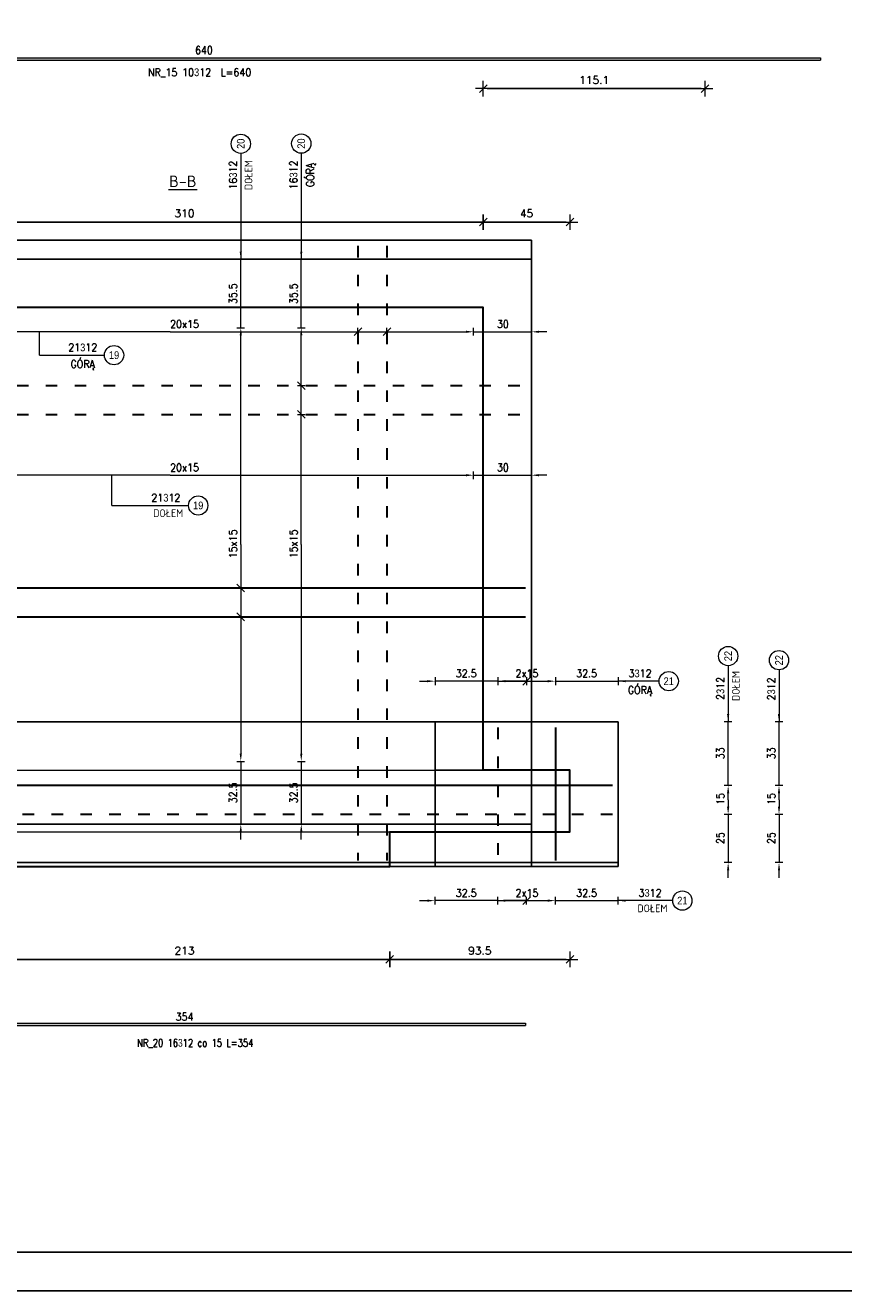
# Model space of a CAD drawing. Extents: x 72518 to 104580, y -134755 to -121361.
# Tile 14 of 47: x 83594 to 87841, y -134755 to -128189. Entities that reach past the tile are written whole.
import ezdxf

# ---------------------------------------------------------------- set-up
doc = ezdxf.new("R2010")
doc.units = 0
doc.header["$LTSCALE"] = 5
doc.header["$MEASUREMENT"] = 0
doc.linetypes.add('ACAD_ISO03W100', pattern=[30, 12, -18])
doc.layers.add('_FORMATKA', color=8, linetype='Continuous', lineweight=15, plot=False)
for name, color, linetype, lineweight in [('_RAMKA', 7, 'Continuous', 35), ('AutoCAD_Structural_Detailing_deskowanie', 2, 'Continuous', 30), ('AutoCAD_Structural_Detailing_opis rozkładu', 7, 'Continuous', 13), ('AutoCAD_Structural_Detailing_pręt wyrzucony', 7, 'Continuous', 13), ('AutoCAD_Structural_Detailing_rozkład powierzchniowy - pręty - dół', 7, 'Continuous', 30), ('AutoCAD_Structural_Detailing_rozkład powierzchniowy - pręty - góra', 7, 'Continuous', 30), ('AutoCAD_Structural_Detailing_symbole graficzne', 7, 'Continuous', 13), ('PS_DIM', 4, 'Continuous', 13), ('PS_SOLID', 7, 'Continuous', 20)]:
    doc.layers.add(name, color=color, linetype=linetype, lineweight=lineweight)
doc.layers.add('AutoCAD_Structural_Detailing_kontur płyty', color=163, linetype='Continuous', plot=False)
doc.styles.add('marta', font='simplex.shx', dxfattribs={"width": 0.8})
doc.styles.add('marta_B', font='isocpeur.ttf')
doc.styles.add('r-gil', font='GIL_____.TTF', dxfattribs={"width": 0.9})
doc.styles.add('r-simplex', font='simplex.shx', dxfattribs={"width": 0.9})
doc.styles.add('styl2M', font='simplex.shx')
doc.dimstyles.new('RBCT DIM 20_M', dxfattribs={"dimtxt": 40, "dimasz": 20, "dimexe": 20, "dimexo": 150, "dimgap": 25, "dimtad": 1, "dimdec": 1, "dimlfac": 0.1, "dimzin": 9, "dimdsep": 46, "dimtxsty": 'styl2M', "dimblk": 'dimznak', "dimcen": 40, "dimse1": 1, "dimse2": 1, "dimclrd": 8, "dimclre": 8, "dimclrt": 4, "dimadec": 0, "dimazin": 0, "dimtfac": 1, "dimtdec": 1, "dimtix": 1, "dimtmove": 2, "dimatfit": 3, "dimldrblk": 'dimznak', "dimfxl": 5, "dimfxlon": 1, "dimarcsym": 0})

# ---------------------------------------------------------------- blocks, each defined once
blk = doc.blocks.new('dimznak')
at = {"color": 0}
for points in [[(-2, 0), (2, 0)], [(0, 2), (0, -2)]]:
    blk.add_lwpolyline(points, dxfattribs=at)
at = {"color": 3}
blk.add_lwpolyline([(1, 1), (-1, -1)], dxfattribs=at)
blk = doc.blocks.new('*D41')
at = {"layer": 'Defpoints', "color": 0, "transparency": 16777216}
for p in [(86420.4, -132373.5), (85485.4, -132553.5), (85485.4, -133035.8)]:
    blk.add_point(p, dxfattribs=at)
at = {"layer": 'PS_DIM', "color": 8, "lineweight": -2, "transparency": 16777216}
blk.add_line((86400.4, -133035.8), (85505.4, -133035.8), dxfattribs=at)
at = {"layer": 'PS_DIM', "color": 8, "lineweight": -2, "transparency": 16777216, "xscale": 20, "yscale": 20, "zscale": 20, "rotation": 180}
blk.add_blockref('dimznak', (85485.4, -133035.8), dxfattribs=at)
at = {"layer": 'PS_DIM', "color": 8, "lineweight": -2, "transparency": 16777216, "xscale": 20, "yscale": 20, "zscale": 20}
blk.add_blockref('dimznak', (86420.4, -133035.8), dxfattribs=at)
at = {"layer": 'PS_DIM', "color": 4, "transparency": 16777216, "insert": (85952.9, -132990.8), "char_height": 40, "attachment_point": 5, "style": 'styl2M', "bg_fill": 3, "box_fill_scale": 1.25, "bg_fill_color": 256, "bg_fill_true_color": 13158600, "bg_fill_transparency": 0}
blk.add_mtext('93.5', dxfattribs=at)
blk = doc.blocks.new('*D42')
at = {"layer": 'Defpoints', "color": 0, "transparency": 16777216}
for p in [(83355.4, -132553.5), (85485.4, -132553.5), (83355.4, -133035.8)]:
    blk.add_point(p, dxfattribs=at)
at = {"layer": 'PS_DIM', "color": 8, "lineweight": -2, "transparency": 16777216}
blk.add_line((85465.4, -133035.8), (83375.4, -133035.8), dxfattribs=at)
at = {"layer": 'PS_DIM', "color": 8, "lineweight": -2, "transparency": 16777216, "xscale": 20, "yscale": 20, "zscale": 20, "rotation": 180}
blk.add_blockref('dimznak', (83355.4, -133035.8), dxfattribs=at)
at = {"layer": 'PS_DIM', "color": 8, "lineweight": -2, "transparency": 16777216, "xscale": 20, "yscale": 20, "zscale": 20}
blk.add_blockref('dimznak', (85485.4, -133035.8), dxfattribs=at)
at = {"layer": 'PS_DIM', "color": 4, "transparency": 16777216, "insert": (84420.4, -132990.8), "char_height": 40, "attachment_point": 5, "style": 'styl2M', "bg_fill": 3, "box_fill_scale": 1.25, "bg_fill_color": 256, "bg_fill_true_color": 13158600, "bg_fill_transparency": 0}
blk.add_mtext('213', dxfattribs=at)
blk = doc.blocks.new('*D45')
at = {"layer": 'Defpoints', "color": 0, "transparency": 16777216}
for p in [(85970.4, -129210.3), (85970.4, -129653.5), (82870.4, -132053.5)]:
    blk.add_point(p, dxfattribs=at)
at = {"layer": 'PS_DIM', "color": 8, "lineweight": -2, "transparency": 16777216}
blk.add_line((82890.4, -129210.3), (85950.4, -129210.3), dxfattribs=at)
at = {"layer": 'PS_DIM', "color": 8, "lineweight": -2, "transparency": 16777216, "xscale": 20, "yscale": 20, "zscale": 20, "rotation": 180}
blk.add_blockref('dimznak', (82870.4, -129210.3), dxfattribs=at)
at = {"layer": 'PS_DIM', "color": 8, "lineweight": -2, "transparency": 16777216, "xscale": 20, "yscale": 20, "zscale": 20}
blk.add_blockref('dimznak', (85970.4, -129210.3), dxfattribs=at)
at = {"layer": 'PS_DIM', "color": 4, "transparency": 16777216, "insert": (84420.4, -129165.3), "char_height": 40, "attachment_point": 5, "style": 'styl2M', "bg_fill": 3, "box_fill_scale": 1.25, "bg_fill_color": 256, "bg_fill_true_color": 13158600, "bg_fill_transparency": 0}
blk.add_mtext('310', dxfattribs=at)
blk = doc.blocks.new('*D46')
at = {"layer": 'Defpoints', "color": 0, "transparency": 16777216}
for p in [(86420.4, -129210.3), (85970.4, -129653.5), (86420.4, -132053.5)]:
    blk.add_point(p, dxfattribs=at)
at = {"layer": 'PS_DIM', "color": 8, "lineweight": -2, "transparency": 16777216}
blk.add_line((85990.4, -129210.3), (86400.4, -129210.3), dxfattribs=at)
at = {"layer": 'PS_DIM', "color": 8, "lineweight": -2, "transparency": 16777216, "xscale": 20, "yscale": 20, "zscale": 20, "rotation": 180}
blk.add_blockref('dimznak', (85970.4, -129210.3), dxfattribs=at)
at = {"layer": 'PS_DIM', "color": 8, "lineweight": -2, "transparency": 16777216, "xscale": 20, "yscale": 20, "zscale": 20}
blk.add_blockref('dimznak', (86420.4, -129210.3), dxfattribs=at)
at = {"layer": 'PS_DIM', "color": 4, "transparency": 16777216, "insert": (86195.4, -129165.3), "char_height": 40, "attachment_point": 5, "style": 'styl2M', "bg_fill": 3, "box_fill_scale": 1.25, "bg_fill_color": 256, "bg_fill_true_color": 13158600, "bg_fill_transparency": 0}
blk.add_mtext('45', dxfattribs=at)
blk = doc.blocks.new('*U17')
at = {"layer": '_FORMATKA', "lineweight": -3}
blk.add_lwpolyline([(-1500, 0), (0, 0), (0, 594), (-1500, 594)], close=True, dxfattribs=at)
at = {"layer": '_RAMKA', "lineweight": -3, "const_width": 0.5}
blk.add_lwpolyline([(-1470, 10), (-10, 10), (-10, 584), (-1470, 584)], close=True, dxfattribs=at)
blk = doc.blocks.new('*D69')
at = {"layer": 'Defpoints', "color": 0, "transparency": 16777216}
for p in [(85970.4, -129210.3), (85970.4, -132053.5), (86420.4, -132053.5)]:
    blk.add_point(p, dxfattribs=at)
at = {"layer": 'PS_DIM', "color": 8, "lineweight": -2, "transparency": 16777216}
blk.add_line((86400.4, -129210.3), (85990.4, -129210.3), dxfattribs=at)
at = {"layer": 'PS_DIM', "color": 8, "lineweight": -2, "transparency": 16777216, "xscale": 20, "yscale": 20, "zscale": 20, "rotation": 180}
blk.add_blockref('dimznak', (85970.4, -129210.3), dxfattribs=at)
at = {"layer": 'PS_DIM', "color": 8, "lineweight": -2, "transparency": 16777216, "xscale": 20, "yscale": 20, "zscale": 20}
blk.add_blockref('dimznak', (86420.4, -129210.3), dxfattribs=at)
at = {"layer": 'PS_DIM', "color": 4, "transparency": 16777216, "insert": (86195.4, -129165.3), "char_height": 40, "attachment_point": 5, "style": 'styl2M', "bg_fill": 3, "box_fill_scale": 1.25, "bg_fill_color": 256, "bg_fill_true_color": 13158600, "bg_fill_transparency": 0}
blk.add_mtext('45', dxfattribs=at)
blk = doc.blocks.new('*D70')
at = {"layer": 'Defpoints', "color": 0, "transparency": 16777216}
for p in [(82870.4, -129210.3), (82870.4, -129653.5), (85970.4, -132053.5)]:
    blk.add_point(p, dxfattribs=at)
at = {"layer": 'PS_DIM', "color": 8, "lineweight": -2, "transparency": 16777216}
blk.add_line((85950.4, -129210.3), (82890.4, -129210.3), dxfattribs=at)
at = {"layer": 'PS_DIM', "color": 8, "lineweight": -2, "transparency": 16777216, "xscale": 20, "yscale": 20, "zscale": 20, "rotation": 180}
blk.add_blockref('dimznak', (82870.4, -129210.3), dxfattribs=at)
at = {"layer": 'PS_DIM', "color": 8, "lineweight": -2, "transparency": 16777216, "xscale": 20, "yscale": 20, "zscale": 20}
blk.add_blockref('dimznak', (85970.4, -129210.3), dxfattribs=at)
at = {"layer": 'PS_DIM', "color": 4, "transparency": 16777216, "insert": (84420.4, -129165.3), "char_height": 40, "attachment_point": 5, "style": 'styl2M', "bg_fill": 3, "box_fill_scale": 1.25, "bg_fill_color": 256, "bg_fill_true_color": 13158600, "bg_fill_transparency": 0}
blk.add_mtext('310', dxfattribs=at)
blk = doc.blocks.new('*D119')
at = {"layer": 'Defpoints', "color": 0, "transparency": 16777216}
for p in [(85970.4, -127832.7), (87120.9, -127832.7), (87120.9, -128518.1)]:
    blk.add_point(p, dxfattribs=at)
at = {"layer": 'PS_DIM', "color": 8, "lineweight": -2, "transparency": 16777216}
blk.add_line((85990.4, -128518.1), (87100.9, -128518.1), dxfattribs=at)
at = {"layer": 'PS_DIM', "color": 8, "lineweight": -2, "transparency": 16777216, "xscale": 20, "yscale": 20, "zscale": 20, "rotation": 180}
blk.add_blockref('dimznak', (85970.4, -128518.1), dxfattribs=at)
at = {"layer": 'PS_DIM', "color": 8, "lineweight": -2, "transparency": 16777216, "xscale": 20, "yscale": 20, "zscale": 20}
blk.add_blockref('dimznak', (87120.9, -128518.1), dxfattribs=at)
at = {"layer": 'PS_DIM', "color": 4, "transparency": 16777216, "insert": (86545.6, -128473.1), "char_height": 40, "attachment_point": 5, "style": 'styl2M', "bg_fill": 3, "box_fill_scale": 1.25, "bg_fill_color": 256, "bg_fill_true_color": 13158600, "bg_fill_transparency": 0}
blk.add_mtext('115.1', dxfattribs=at)

msp = doc.modelspace()

# ---------------------------------------------------------------- hatches: boundary and pattern name
at = {"layer": 'AutoCAD_Structural_Detailing_opis rozkładu'}
for points in [[(86670.13, -131592.44), (86710.13, -131598.15), (86710.13, -131586.74)], [(87240.98, -131803.53), (87246.68, -131763.53), (87235.27, -131763.53)], [(87504.95, -131803.53), (87510.65, -131763.53), (87499.25, -131763.53)], [(87240.98, -132133.53), (87235.27, -132173.53), (87246.68, -132173.53)], [(87504.95, -132133.53), (87499.25, -132173.53), (87510.65, -132173.53)], [(87240.98, -132283.53), (87246.68, -132243.53), (87235.27, -132243.53)], [(87504.95, -132283.53), (87510.65, -132243.53), (87499.25, -132243.53)], [(84712.33, -132333.53), (84706.62, -132373.53), (84718.03, -132373.53)], [(85026.14, -132333.53), (85020.44, -132373.53), (85031.85, -132373.53)], [(87240.98, -132533.53), (87235.27, -132573.53), (87246.68, -132573.53)], [(87504.95, -132533.53), (87499.25, -132573.53), (87510.65, -132573.53)], [(86670.13, -132731.07), (86710.13, -132736.77), (86710.13, -132725.37)]]:
    msp.add_hatch(color=8, dxfattribs=at).paths.add_polyline_path(points, flags=0)
at = {"layer": 'AutoCAD_Structural_Detailing_pręt wyrzucony'}
msp.add_hatch(color=6, dxfattribs=at).paths.add_polyline_path([(82650.38, -133379.42), (82650.38, -133367.42), (86190.38, -133367.42), (86190.38, -133379.42)], flags=0)

# ---------------------------------------------------------------- linework, layer by layer
at = {"layer": 'AutoCAD_Structural_Detailing_deskowanie', "lineweight": 20}
for p, q in [((86669.88, -131803.53), (86669.88, -132373.53)), ((86670.13, -132373.53), (86670.13, -131803.53))]:
    msp.add_line(p, q, dxfattribs=at)
at = {"layer": 'AutoCAD_Structural_Detailing_deskowanie', "color": 1}
msp.add_lwpolyline([(85485.38, -132553.53), (85485.38, -132373.53), (86420.38, -132373.53), (86420.38, -132053.53), (85970.38, -132053.53), (85970.38, -129653.53), (82870.38, -129653.53), (82870.38, -132053.53), (82420.38, -132053.53), (82420.38, -132373.53), (83355.38, -132373.53), (83355.38, -132553.53), (85485.38, -132553.53), (85485.38, -132373.53)], dxfattribs=at)
at = {"layer": 'AutoCAD_Structural_Detailing_kontur płyty', "color": 0}
for p, q in [((86670.13, -132553.53), (86670.13, -131803.53)), ((86670.13, -132553.53), (86670.13, -131803.53)), ((86670.13, -131803.53), (86670.13, -132533.53)), ((86670.13, -131803.53), (86670.13, -132533.53)), ((86670.13, -131803.53), (86670.13, -132553.53)), ((86670.13, -131803.53), (86670.13, -132553.53)), ((86670.13, -131803.53), (86670.13, -132533.53)), ((82620.38, -132333.53), (86220.38, -132333.53)), ((82620.38, -132333.53), (86220.38, -132333.53))]:
    msp.add_line(p, q, dxfattribs=at)
at = {"layer": 'AutoCAD_Structural_Detailing_opis rozkładu', "color": 8}
for p, q in [((87240.98, -131512.12), (87240.98, -131803.53)), ((87504.95, -131533.62), (87504.95, -131803.53)), ((86670.13, -131572.44), (86670.13, -131612.44)), ((86882.72, -131592.44), (86670.13, -131592.44)), ((86750.13, -131592.44), (86710.13, -131592.44)), ((87240.98, -131723.53), (87240.98, -131763.53)), ((87504.95, -131723.53), (87504.95, -131763.53)), ((87260.98, -131803.53), (87220.98, -131803.53)), ((87240.98, -132133.53), (87240.98, -131803.53)), ((87524.95, -131803.53), (87484.95, -131803.53)), ((87504.95, -132133.53), (87504.95, -131803.53)), ((87260.98, -132133.53), (87220.98, -132133.53)), ((87524.95, -132133.53), (87484.95, -132133.53)), ((87240.98, -132208.53), (87240.98, -132173.53)), ((87240.98, -132208.53), (87240.98, -132243.53)), ((87504.95, -132208.53), (87504.95, -132173.53)), ((87504.95, -132208.53), (87504.95, -132243.53)), ((87260.98, -132283.53), (87220.98, -132283.53)), ((87240.98, -132283.53), (87240.98, -132533.53)), ((87524.95, -132283.53), (87484.95, -132283.53)), ((87504.95, -132283.53), (87504.95, -132533.53)), ((84692.33, -132333.53), (84732.33, -132333.53)), ((85006.14, -132333.53), (85046.14, -132333.53)), ((84712.33, -132413.53), (84712.33, -132373.53)), ((85026.14, -132413.53), (85026.14, -132373.53)), ((87260.98, -132533.53), (87220.98, -132533.53)), ((87524.95, -132533.53), (87484.95, -132533.53)), ((87240.98, -132613.53), (87240.98, -132573.53)), ((87504.95, -132613.53), (87504.95, -132573.53)), ((86670.13, -132751.07), (86670.13, -132711.07)), ((86953.44, -132731.07), (86670.13, -132731.07)), ((86750.13, -132731.07), (86710.13, -132731.07))]:
    msp.add_line(p, q, dxfattribs=at)
at = {"layer": 'AutoCAD_Structural_Detailing_opis rozkładu', "color": 8, "lineweight": 18}
for centre in [(84712.33, -128804.16), (85026.14, -128803.14), (87240.98, -131462.12), (87504.95, -131483.62), (86932.72, -131592.44), (87003.44, -132731.07)]:
    msp.add_circle(centre, 50, dxfattribs=at)
at = {"layer": 'AutoCAD_Structural_Detailing_pręt wyrzucony', "color": 6}
for p, q in [((87720.88, -128358.53), (87720.88, -128370.53)), ((82650.38, -133367.42), (86190.38, -133367.42)), ((82650.38, -133379.42), (86190.38, -133379.42)), ((86190.38, -133367.42), (86190.38, -133379.42))]:
    msp.add_line(p, q, dxfattribs=at)
at = {"layer": 'AutoCAD_Structural_Detailing_rozkład powierzchniowy - pręty - dół', "color": 31}
msp.add_line((86640.13, -132133.53), (82200.63, -132133.53), dxfattribs=at)
at = {"layer": 'AutoCAD_Structural_Detailing_rozkład powierzchniowy - pręty - góra', "color": 31, "linetype": 'ACAD_ISO03W100'}
msp.add_line((86640.13, -132283.53), (82200.63, -132283.53), dxfattribs=at)
at = {"layer": 'AutoCAD_Structural_Detailing_symbole graficzne', "color": 0, "lineweight": 0}
msp.add_line((84336.57, -129041.16), (84486.57, -129041.16), dxfattribs=at)

# ---------------------------------------------------------------- texts
at = {"layer": 'AutoCAD_Structural_Detailing_opis rozkładu', "color": 3, "char_height": 40, "rotation": 90}
for s, insert, attachment_point, style in [('20', (84712.33, -128804.16), 5, 'r-gil'), ('20', (85026.14, -128803.14), 5, 'r-gil'), ('DOŁEM', (84752.33, -128966.73), 5, 'r-simplex'), ('16\\Fdiam;3\\Fsimplex.shx;12 ', (84672.33, -128966.73), 5, 'r-simplex'), ('16\\Fdiam;3\\Fsimplex.shx;12 ', (84986.14, -128965.71), 5, 'r-simplex'), ('GÓRĄ', (85077.1, -128965.71), 5, 'r-simplex'), ('22', (87240.98, -131462.12), 5, 'r-gil'), ('22', (87504.95, -131483.62), 5, 'r-gil'), (' DOŁEM', (87280.98, -131629.84), 5, 'r-simplex'), ('2\\Fdiam;3\\Fsimplex.shx;12 ', (87200.98, -131629.84), 5, 'r-simplex'), ('2\\Fdiam;3\\Fsimplex.shx;12 ', (87464.95, -131632.48), 5, 'r-simplex'), ('33', (87220.98, -131997.67), 7, 'r-simplex'), ('33', (87484.95, -131997.67), 7, 'r-simplex'), ('32.5', (84692.33, -132225.88), 7, 'r-simplex'), ('32.5', (85006.14, -132225.88), 7, 'r-simplex'), ('15', (87220.98, -132234.24), 7, 'r-simplex'), ('15', (87484.95, -132234.24), 7, 'r-simplex'), ('25', (87220.98, -132437.67), 7, 'r-simplex'), ('25', (87484.95, -132437.67), 7, 'r-simplex')]:
    msp.add_mtext(s, dxfattribs=dict(at, insert=insert, attachment_point=attachment_point, style=style))
at = {"layer": 'AutoCAD_Structural_Detailing_opis rozkładu', "color": 3, "char_height": 40, "attachment_point": 5}
for s, insert, style in [('3\\Fdiam;3\\Fsimplex.shx;12 ', (86783.86, -131552.44), 'r-simplex'), ('21', (86932.72, -131592.44), 'r-gil'), ('GÓRĄ', (86783.86, -131643.4), 'r-simplex'), ('3\\Fdiam;3\\Fsimplex.shx;12 ', (86835.73, -132691.07), 'r-simplex'), (' DOŁEM', (86835.73, -132771.07), 'r-simplex'), ('21', (87003.44, -132731.07), 'r-gil')]:
    msp.add_mtext(s, dxfattribs=dict(at, insert=insert, style=style))
at = {"layer": 'AutoCAD_Structural_Detailing_pręt wyrzucony', "color": 3, "char_height": 40, "attachment_point": 5}
for s, insert, style in [('640', (84520.88, -128318.53), 'r-simplex'), ('NR_15 10\\Fdiam;3\\Fsimplex.shx;12  L=640', (84498.73, -128435.11), 'r-simplex'), ('NR_20 16\\Fdiam;3\\Fsimplex.shx;12 co 15 L=354 ', (84476.34, -133470.91), 'marta')]:
    msp.add_mtext(s, dxfattribs=dict(at, insert=insert, style=style))
at = {"layer": 'AutoCAD_Structural_Detailing_pręt wyrzucony', "color": 4, "insert": (84420.38, -133333.42), "char_height": 40, "attachment_point": 5, "style": 'r-simplex'}
msp.add_mtext('354', dxfattribs=at)
at = {"layer": 'AutoCAD_Structural_Detailing_symbole graficzne', "color": 2, "insert": (84411.57, -128999.16), "char_height": 60, "attachment_point": 5, "style": 'marta_B'}
msp.add_mtext('B-B', dxfattribs=at)

# ---------------------------------------------------------------- next in the draw order: dimensions: what is measured, and where the dimension line sits
at = {"layer": 'PS_DIM'}
for base, p1, p2, picture, middle in [((85970.38, -129210.35), (82870.38, -132053.53), (85970.38, -129653.53), '*D45', (84420.38, -129165.35)), ((85485.38, -133035.77), (86420.38, -132373.53), (85485.38, -132553.53), '*D41', (85952.88, -132990.77))]:
    dim = msp.add_linear_dim(base=base, p1=p1, p2=p2, dimstyle='RBCT DIM 20_M', override={"dimtfill": 1}, dxfattribs=at)
    dim.commit()
    dim.dimension.update_dxf_attribs({"geometry": picture, "text_midpoint": middle})

# ---------------------------------------------------------------- next in the draw order: hatches: boundary and pattern name
at = {"layer": 'AutoCAD_Structural_Detailing_opis rozkładu'}
for points in [[(85720.38, -132731.07), (85680.38, -132725.37), (85680.38, -132736.77)], [(86045.25, -132731.07), (86085.25, -132736.77), (86085.25, -132725.37)], [(86345.25, -132731.07), (86305.25, -132725.37), (86305.25, -132736.77)]]:
    msp.add_hatch(color=8, dxfattribs=at).paths.add_polyline_path(points, flags=0)

# ---------------------------------------------------------------- next in the draw order: linework, layer by layer
at = {"layer": 'AutoCAD_Structural_Detailing_kontur płyty', "color": 0}
for p, q in [((85720.38, -132553.53), (86670.13, -132553.53)), ((85720.38, -132553.53), (86670.13, -132553.53)), ((86670.13, -132553.53), (85720.38, -132553.53)), ((86670.13, -132553.53), (85720.38, -132553.53))]:
    msp.add_line(p, q, dxfattribs=at)
at = {"layer": 'AutoCAD_Structural_Detailing_opis rozkładu', "color": 8}
for p, q in [((85640.38, -132731.07), (85680.38, -132731.07)), ((85720.38, -132751.07), (85720.38, -132711.07)), ((86045.25, -132731.07), (85720.38, -132731.07)), ((86045.25, -132751.07), (86045.25, -132711.07)), ((86045.25, -132731.07), (86195.25, -132731.07)), ((86195.25, -132731.07), (86085.25, -132731.07)), ((86195.25, -132751.07), (86195.25, -132711.07)), ((86195.25, -132731.07), (86305.25, -132731.07)), ((86345.25, -132751.07), (86345.25, -132711.07)), ((86345.25, -132731.07), (86670.13, -132731.07))]:
    msp.add_line(p, q, dxfattribs=at)
at = {"layer": 'AutoCAD_Structural_Detailing_opis rozkładu', "color": 8, "lineweight": -2}
msp.add_line((86175.25, -132751.07), (86215.25, -132711.07), dxfattribs=at)
at = {"layer": 'PS_SOLID', "color": 8, "linetype": 'Continuous', "ltscale": 100}
msp.add_line((83355.38, -132373.53), (85485.38, -132373.53), dxfattribs=at)

# ---------------------------------------------------------------- next in the draw order: texts
at = {"layer": 'AutoCAD_Structural_Detailing_opis rozkładu', "color": 3, "char_height": 40, "attachment_point": 7, "style": 'r-simplex'}
for s, insert in [('32.5', (85827.96, -132711.07)), ('2x15', (86137.82, -132711.07)), ('32.5', (86452.83, -132711.07))]:
    msp.add_mtext(s, dxfattribs=dict(at, insert=insert))

# ---------------------------------------------------------------- next in the draw order: dimensions: what is measured, and where the dimension line sits
at = {"layer": 'PS_DIM'}
for base, p1, p2, picture, middle in [((86420.38, -129210.35), (85970.38, -129653.53), (86420.38, -132053.53), '*D46', (86195.38, -129165.35)), ((83355.38, -133035.77), (85485.38, -132553.53), (83355.38, -132553.53), '*D42', (84420.38, -132990.77))]:
    dim = msp.add_linear_dim(base=base, p1=p1, p2=p2, dimstyle='RBCT DIM 20_M', override={"dimtfill": 1}, dxfattribs=at)
    dim.commit()
    dim.dimension.update_dxf_attribs({"geometry": picture, "text_midpoint": middle})

# ---------------------------------------------------------------- next in the draw order: linework, layer by layer
at = {"layer": 'AutoCAD_Structural_Detailing_deskowanie', "lineweight": 20}
for p, q in [((82620.38, -129303.53), (86220.38, -129303.53)), ((86220.38, -129303.53), (86220.38, -131803.53)), ((86220.38, -131803.53), (86669.88, -131803.53))]:
    msp.add_line(p, q, dxfattribs=at)
at = {"layer": 'AutoCAD_Structural_Detailing_kontur płyty', "color": 0}
for p, q in [((86670.13, -132533.53), (82170.63, -132533.53)), ((86670.13, -132533.53), (82170.63, -132533.53)), ((86670.13, -132533.53), (82170.63, -132533.53)), ((82620.38, -132553.53), (86220.38, -132553.53)), ((82620.38, -132553.53), (86220.38, -132553.53))]:
    msp.add_line(p, q, dxfattribs=at)
at = {"layer": 'PS_DIM'}
msp.add_line((82870.38, -132053.53), (85970.38, -132053.53), dxfattribs=at)

# ---------------------------------------------------------------- next in the draw order: block references
at = {"layer": 'PS_DIM', "xscale": 20, "yscale": 20, "zscale": 20}
msp.add_blockref('*U17', (102637.67, -134754.9), dxfattribs=at)

# ---------------------------------------------------------------- next in the draw order: dimensions: what is measured, and where the dimension line sits
at = {"layer": 'PS_DIM'}
dim = msp.add_linear_dim(base=(87120.87603017, -128518.07799558), p1=(85970.37603017, -127832.72447624), p2=(87120.87603017, -127832.72447624), dimstyle='RBCT DIM 20_M', override={"dimtfill": 1}, dxfattribs=at)
dim.commit()
dim.dimension.update_dxf_attribs({"geometry": '*D119', "text_midpoint": (86545.62603017, -128473.07799558)})
dim = msp.add_linear_dim(base=(85970.38, -129210.35), p1=(86420.38, -132053.53), p2=(85970.38, -132053.53), angle=180, dimstyle='RBCT DIM 20_M', override={"dimtfill": 1}, dxfattribs=at)
dim.commit()
dim.dimension.update_dxf_attribs({"geometry": '*D69', "text_midpoint": (86195.38, -129165.35)})

# ---------------------------------------------------------------- next in the draw order: hatches: boundary and pattern name
at = {"layer": 'AutoCAD_Structural_Detailing_opis rozkładu'}
for points in [[(86220.38, -129779.68), (86260.38, -129785.38), (86260.38, -129773.98)], [(86220.38, -130523.8), (86260.38, -130529.51), (86260.38, -130518.1)], [(86045.25, -131592.44), (86085.25, -131598.15), (86085.25, -131586.74)], [(86345.25, -131592.44), (86305.25, -131586.74), (86305.25, -131598.15)]]:
    msp.add_hatch(color=8, dxfattribs=at).paths.add_polyline_path(points, flags=0)
at = {"layer": 'AutoCAD_Structural_Detailing_pręt wyrzucony'}
msp.add_hatch(color=6, dxfattribs=at).paths.add_polyline_path([(81320.88, -128370.53), (81320.88, -128358.53), (87720.88, -128358.53), (87720.88, -128370.53)], flags=0)

# ---------------------------------------------------------------- next in the draw order: linework, layer by layer
at = {"layer": 'AutoCAD_Structural_Detailing_deskowanie', "lineweight": 20}
msp.add_line((86670.13, -131803.53), (86220.38, -131803.53), dxfattribs=at)
at = {"layer": 'AutoCAD_Structural_Detailing_kontur płyty', "color": 0}
for p, q in [((86220.38, -132553.53), (86220.38, -129303.53)), ((86220.38, -132553.53), (86220.38, -129303.53)), ((86220.38, -132333.53), (86220.38, -129403.53)), ((86220.38, -132333.53), (86220.38, -129403.53))]:
    msp.add_line(p, q, dxfattribs=at)
at = {"layer": 'AutoCAD_Structural_Detailing_opis rozkładu', "color": 8}
for p, q in [((86220.38, -129759.68), (86220.38, -129799.68)), ((86300.38, -129779.68), (86260.38, -129779.68)), ((86220.38, -130503.8), (86220.38, -130543.8)), ((86300.38, -130523.8), (86260.38, -130523.8)), ((86045.25, -131572.44), (86045.25, -131612.44)), ((86045.25, -131592.44), (86195.25, -131592.44)), ((86195.25, -131592.44), (86085.25, -131592.44)), ((86195.25, -131572.44), (86195.25, -131612.44)), ((86195.25, -131592.44), (86305.25, -131592.44)), ((86345.25, -131572.44), (86345.25, -131612.44)), ((86345.25, -131592.44), (86670.13, -131592.44))]:
    msp.add_line(p, q, dxfattribs=at)
at = {"layer": 'AutoCAD_Structural_Detailing_opis rozkładu', "color": 8, "lineweight": -2}
msp.add_line((86175.25, -131612.44), (86215.25, -131572.44), dxfattribs=at)
at = {"layer": 'AutoCAD_Structural_Detailing_pręt wyrzucony', "color": 6}
for p, q in [((81320.88, -128358.53), (87720.88, -128358.53)), ((81320.88, -128370.53), (87720.88, -128370.53))]:
    msp.add_line(p, q, dxfattribs=at)
at = {"layer": 'AutoCAD_Structural_Detailing_rozkład powierzchniowy - pręty - dół', "color": 31}
msp.add_line((86345.25, -131833.53), (86345.25, -132523.53), dxfattribs=at)
at = {"layer": 'AutoCAD_Structural_Detailing_rozkład powierzchniowy - pręty - góra', "color": 31, "linetype": 'ACAD_ISO03W100'}
msp.add_line((86045.25, -131833.53), (86045.25, -132523.53), dxfattribs=at)

# ---------------------------------------------------------------- next in the draw order: texts
at = {"layer": 'AutoCAD_Structural_Detailing_opis rozkładu', "color": 3, "char_height": 40, "attachment_point": 7, "style": 'r-simplex'}
for s, insert in [('2x15', (86137.82, -131572.44)), ('32.5', (86452.83, -131572.44))]:
    msp.add_mtext(s, dxfattribs=dict(at, insert=insert))

# ---------------------------------------------------------------- next in the draw order: dimensions: what is measured, and where the dimension line sits
at = {"layer": 'PS_DIM'}
dim = msp.add_linear_dim(base=(82870.38, -129210.35), p1=(85970.38, -132053.53), p2=(82870.38, -129653.53), angle=180, dimstyle='RBCT DIM 20_M', override={"dimtfill": 1}, dxfattribs=at)
dim.commit()
dim.dimension.update_dxf_attribs({"geometry": '*D70', "text_midpoint": (84420.38, -129165.35)})

# ---------------------------------------------------------------- next in the draw order: hatches: boundary and pattern name
at = {"layer": 'AutoCAD_Structural_Detailing_opis rozkładu'}
for points in [[(84712.33, -129403.53), (84718.03, -129363.53), (84706.62, -129363.53)], [(85026.14, -129403.53), (85031.85, -129363.53), (85020.44, -129363.53)], [(84712.33, -129758.53), (84706.62, -129798.53), (84718.03, -129798.53)], [(85026.14, -129758.53), (85020.44, -129798.53), (85031.85, -129798.53)], [(85920.38, -129779.68), (85880.38, -129773.98), (85880.38, -129785.38)], [(85920.38, -130523.8), (85880.38, -130518.1), (85880.38, -130529.51)], [(85720.38, -131592.44), (85680.38, -131586.74), (85680.38, -131598.15)], [(84712.33, -132008.53), (84718.03, -131968.53), (84706.62, -131968.53)], [(85026.14, -132008.53), (85031.85, -131968.53), (85020.44, -131968.53)]]:
    msp.add_hatch(color=8, dxfattribs=at).paths.add_polyline_path(points, flags=0)

# ---------------------------------------------------------------- next in the draw order: linework, layer by layer
at = {"layer": 'AutoCAD_Structural_Detailing_kontur płyty', "color": 0}
for p, q in [((86220.38, -129303.53), (82620.38, -129303.53)), ((86220.38, -129303.53), (82620.38, -129303.53)), ((86220.38, -129403.53), (82620.38, -129403.53)), ((86220.38, -129403.53), (82620.38, -129403.53)), ((82170.63, -131803.53), (86670.13, -131803.53)), ((82170.63, -131803.53), (86670.13, -131803.53)), ((82170.63, -131803.53), (86670.13, -131803.53)), ((86670.13, -131803.53), (85720.38, -131803.53)), ((85720.38, -131803.53), (85720.38, -132553.53)), ((86670.13, -131803.53), (85720.38, -131803.53)), ((85720.38, -131803.53), (85720.38, -132553.53)), ((85720.38, -132553.53), (85720.38, -131803.53)), ((85720.38, -131803.53), (86670.13, -131803.53)), ((85720.38, -131803.53), (86670.13, -131803.53)), ((85720.38, -132553.53), (85720.38, -131803.53))]:
    msp.add_line(p, q, dxfattribs=at)
at = {"layer": 'AutoCAD_Structural_Detailing_opis rozkładu', "color": 8}
for p, q in [((84712.33, -128854.16), (84712.33, -129403.53)), ((85026.14, -128853.14), (85026.14, -129403.53)), ((84712.33, -129323.53), (84712.33, -129363.53)), ((85026.14, -129323.53), (85026.14, -129363.53)), ((84692.33, -129403.53), (84732.33, -129403.53)), ((84712.33, -129758.53), (84712.33, -129403.53)), ((85006.14, -129403.53), (85046.14, -129403.53)), ((85026.14, -129758.53), (85026.14, -129403.53)), ((83670.38, -129779.68), (83520.38, -129779.68)), ((83668.12, -129901.02), (83668.12, -129779.68)), ((83820.38, -129779.68), (83670.38, -129779.68)), ((83970.38, -129779.68), (83820.38, -129779.68)), ((84120.38, -129779.68), (83970.38, -129779.68)), ((84270.38, -129779.68), (84120.38, -129779.68)), ((84345.38, -129779.68), (84270.38, -129779.68)), ((84345.38, -129779.68), (84420.38, -129779.68)), ((84420.38, -129779.68), (84570.38, -129779.68)), ((84570.38, -129779.68), (84720.38, -129779.68)), ((84692.33, -129758.53), (84732.33, -129758.53)), ((84712.33, -129908.53), (84712.33, -129798.53)), ((84720.38, -129779.68), (84870.38, -129779.68)), ((84870.38, -129779.68), (85020.38, -129779.68)), ((85006.14, -129758.53), (85046.14, -129758.53)), ((85020.38, -129779.68), (85170.38, -129779.68)), ((85026.14, -129908.53), (85026.14, -129798.53)), ((85170.38, -129779.68), (85320.38, -129779.68)), ((85320.38, -129799.68), (85320.38, -129759.68)), ((85320.38, -129779.68), (85470.38, -129779.68)), ((85470.38, -129799.68), (85470.38, -129759.68)), ((85470.38, -129779.68), (85620.38, -129779.68)), ((85620.38, -129779.68), (85770.38, -129779.68)), ((85770.38, -129779.68), (85880.38, -129779.68)), ((85920.38, -129799.68), (85920.38, -129759.68)), ((85920.38, -129779.68), (86220.38, -129779.68)), ((83668.12, -129901.02), (84004.72, -129901.02)), ((84712.33, -130058.53), (84712.33, -129908.53)), ((85026.14, -130058.53), (85026.14, -129908.53)), ((84712.33, -130208.53), (84712.33, -130058.53)), ((85006.14, -130058.53), (85046.14, -130058.53)), ((85026.14, -130208.53), (85026.14, -130058.53)), ((84712.33, -130358.53), (84712.33, -130208.53)), ((85006.14, -130208.53), (85046.14, -130208.53)), ((85026.14, -130358.53), (85026.14, -130208.53)), ((84712.33, -130508.53), (84712.33, -130358.53)), ((85026.14, -130508.53), (85026.14, -130358.53)), ((84712.33, -130658.53), (84712.33, -130508.53)), ((85026.14, -130658.53), (85026.14, -130508.53)), ((85920.38, -130543.8), (85920.38, -130503.8)), ((83670.38, -130523.8), (83520.38, -130523.8)), ((83820.38, -130523.8), (83670.38, -130523.8)), ((83970.38, -130523.8), (83820.38, -130523.8)), ((84120.38, -130523.8), (83970.38, -130523.8)), ((84042.35, -130680.85), (84042.35, -130523.8)), ((84270.38, -130523.8), (84120.38, -130523.8)), ((84345.38, -130523.8), (84270.38, -130523.8)), ((84345.38, -130523.8), (84420.38, -130523.8)), ((84420.38, -130523.8), (84570.38, -130523.8)), ((84570.38, -130523.8), (84720.38, -130523.8)), ((84720.38, -130523.8), (84870.38, -130523.8)), ((84870.38, -130523.8), (85020.38, -130523.8)), ((85020.38, -130523.8), (85170.38, -130523.8)), ((85170.38, -130523.8), (85320.38, -130523.8)), ((85320.38, -130523.8), (85470.38, -130523.8)), ((85470.38, -130523.8), (85620.38, -130523.8)), ((85620.38, -130523.8), (85770.38, -130523.8)), ((85770.38, -130523.8), (85880.38, -130523.8)), ((85920.38, -130523.8), (86220.38, -130523.8)), ((84042.35, -130680.85), (84441.36, -130680.85)), ((84712.33, -130808.53), (84712.33, -130658.53)), ((85026.14, -130808.53), (85026.14, -130658.53)), ((84712.33, -130883.53), (84712.33, -130808.53)), ((85026.14, -130883.53), (85026.14, -130808.53)), ((84712.33, -130883.53), (84712.33, -130958.53)), ((85026.14, -130883.53), (85026.14, -130958.53)), ((84712.33, -130958.53), (84712.33, -131108.53)), ((85026.14, -130958.53), (85026.14, -131108.53)), ((84692.33, -131108.53), (84732.33, -131108.53)), ((84712.33, -131108.53), (84712.33, -131258.53)), ((85026.14, -131108.53), (85026.14, -131258.53)), ((84692.33, -131258.53), (84732.33, -131258.53)), ((84712.33, -131258.53), (84712.33, -131408.53)), ((85026.14, -131258.53), (85026.14, -131408.53)), ((84712.33, -131408.53), (84712.33, -131558.53)), ((85026.14, -131408.53), (85026.14, -131558.53)), ((84712.33, -131558.53), (84712.33, -131708.53)), ((85026.14, -131558.53), (85026.14, -131708.53)), ((85640.38, -131592.44), (85680.38, -131592.44)), ((85720.38, -131572.44), (85720.38, -131612.44)), ((86045.25, -131592.44), (85720.38, -131592.44)), ((84712.33, -131708.53), (84712.33, -131858.53)), ((85026.14, -131708.53), (85026.14, -131858.53)), ((84712.33, -131858.53), (84712.33, -131968.53)), ((85026.14, -131858.53), (85026.14, -131968.53)), ((84692.33, -132008.53), (84732.33, -132008.53)), ((84712.33, -132008.53), (84712.33, -132333.53)), ((85006.14, -132008.53), (85046.14, -132008.53)), ((85026.14, -132008.53), (85026.14, -132333.53))]:
    msp.add_line(p, q, dxfattribs=at)
at = {"layer": 'AutoCAD_Structural_Detailing_opis rozkładu', "color": 8, "lineweight": -2}
for p, q in [((85300.38, -129799.68), (85340.38, -129759.68)), ((85450.38, -129799.68), (85490.38, -129759.68)), ((85046.14, -130078.53), (85006.14, -130038.53)), ((85046.14, -130228.53), (85006.14, -130188.53)), ((84692.33, -131088.53), (84732.33, -131128.53)), ((84692.33, -131238.53), (84732.33, -131278.53))]:
    msp.add_line(p, q, dxfattribs=at)
at = {"layer": 'AutoCAD_Structural_Detailing_opis rozkładu', "color": 8, "lineweight": 18}
for centre in [(84054.72, -129901.02), (84491.36, -130680.85)]:
    msp.add_circle(centre, 50, dxfattribs=at)
at = {"layer": 'AutoCAD_Structural_Detailing_rozkład powierzchniowy - pręty - dół', "color": 31}
for p, q in [((82650.38, -131108.53), (86190.38, -131108.53)), ((82650.38, -131258.53), (86190.38, -131258.53))]:
    msp.add_line(p, q, dxfattribs=at)
at = {"layer": 'AutoCAD_Structural_Detailing_rozkład powierzchniowy - pręty - góra', "color": 31, "linetype": 'ACAD_ISO03W100'}
for p, q in [((85320.38, -129333.53), (85320.38, -132523.53)), ((85470.38, -129333.53), (85470.38, -132523.53)), ((82650.38, -130058.53), (86190.38, -130058.53)), ((82650.38, -130208.53), (86190.38, -130208.53))]:
    msp.add_line(p, q, dxfattribs=at)
at = {"layer": 'PS_DIM'}
msp.add_line((85970.38, -132053.53), (85720.38, -132053.53), dxfattribs=at)

# ---------------------------------------------------------------- next in the draw order: texts
at = {"layer": 'AutoCAD_Structural_Detailing_opis rozkładu', "color": 3, "char_height": 40, "attachment_point": 7, "rotation": 90, "style": 'r-simplex'}
for s, insert in [('35.5', (84692.33, -129635.88)), ('35.5', (85006.14, -129635.88)), ('15x15', (84692.33, -130954.67)), ('15x15', (85006.14, -130954.67))]:
    msp.add_mtext(s, dxfattribs=dict(at, insert=insert))
at = {"layer": 'AutoCAD_Structural_Detailing_opis rozkładu', "color": 3, "char_height": 40}
for s, insert, attachment_point, style in [('20x15', (84345.8, -129759.68), 7, 'r-simplex'), ('30', (86041.23, -129759.68), 7, 'r-simplex'), ('21\\Fdiam;3\\Fsimplex.shx;12 ', (83892.15, -129861.02), 5, 'r-simplex'), ('GÓRĄ', (83892.15, -129951.97), 5, 'r-simplex'), ('19', (84054.72, -129901.02), 5, 'r-gil'), ('20x15', (84345.8, -130503.8), 7, 'r-simplex'), ('30', (86041.23, -130503.8), 7, 'r-simplex'), ('21\\Fdiam;3\\Fsimplex.shx;12 ', (84323.64, -130640.85), 5, 'r-simplex'), (' DOŁEM', (84323.64, -130720.85), 5, 'r-simplex'), ('19', (84491.36, -130680.85), 5, 'r-gil'), ('32.5', (85827.96, -131572.44), 7, 'r-simplex')]:
    msp.add_mtext(s, dxfattribs=dict(at, insert=insert, attachment_point=attachment_point, style=style))

doc.saveas('drawing.dxf')
